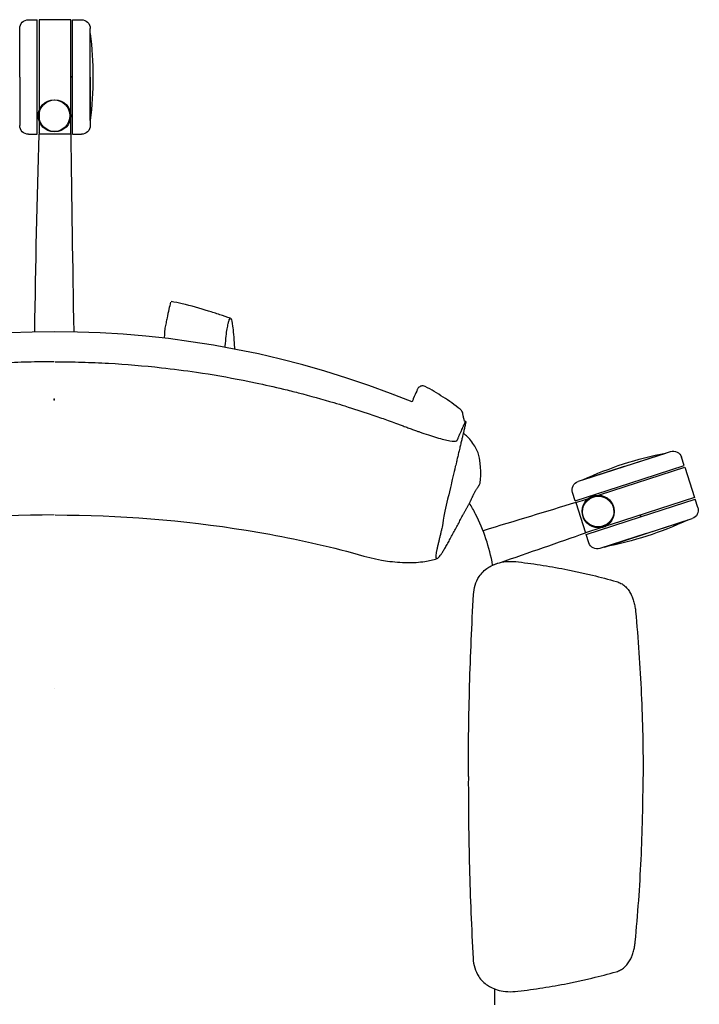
# Model space of a CAD drawing. Header units: metres. Extents: x 1.1 to 14.9, y -7.2 to 0.
# Tile 16 of 22: x 8.293 to 8.679, y -2.544 to -1.985. Entities that reach past the tile are written whole.
import ezdxf

# ---------------------------------------------------------------- set-up
doc = ezdxf.new("R2010")
doc.units = ezdxf.units.M
doc.header["$MEASUREMENT"] = 0
for name, color, linetype in [('2D_Any', 251, 'Continuous'), ('72_AIX_TNKFLEX_D3_FLEX_BASE_FLEX_300', 7, 'Continuous'), ('72_AIX_TNKFLEX_D3_FLEX_RUEDA_ESTANDAR', 7, 'Continuous'), ('72_AIX_TNKFLEX_D3_FLEX_TELAS_FLEX_DELATNE', 7, 'Continuous'), ('72_AIX_TNKFLEX_D3_FLEX_TELAS_FLEX_DETRAS', 7, 'Continuous')]:
    doc.layers.add(name, color=color, linetype=linetype)

# ---------------------------------------------------------------- blocks, each defined once
blk = doc.blocks.new('72AIX_TNKFLEX_D3_CRON_RUEDA_1')
blk.add_circle((0, 0), 0.009000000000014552)
blk.add_point((0.009999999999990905, 0.02200000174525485, -0.06900000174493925))
blk = doc.blocks.new('72AIX_TNKFLEX_D3_FLEX_BASE_FLEX_300')
at = {"extrusion": (8.04963631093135e-12, 1.107937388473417e-11, -1)}
blk.add_line((-4.440892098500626e-15, -1.77635683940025e-15, 0.1294484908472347), (1.122657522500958e-12, 1.548983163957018e-12, -0.01055150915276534), dxfattribs=at)
blk = doc.blocks.new('72AIX_TNKFLEX_D3_FLEX_TELA_BAJA_NUEVO')
blk.add_point((0, 0))
blk = doc.blocks.new('72AIX_TNKFLEX_D3_FLEX_TELA_BASE_NUEVO')
blk.add_point((0, 0))
blk = doc.blocks.new('2D_fLEX')
at = {"layer": '2D_Any'}
for p, q in [((-0.01459790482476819, 0.6937679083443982), (-0.009599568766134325, 0.6937679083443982)), ((-0.009599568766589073, 0.6612679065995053), (-0.009599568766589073, 0.6937679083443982)), ((0.00940043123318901, 0.6937679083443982), (-0.008599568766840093, 0.6937679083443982)), ((-0.008599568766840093, 0.6937679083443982), (-0.008599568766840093, 0.6440987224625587)), ((0.00940043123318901, 0.641905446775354), (0.00940043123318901, 0.6937679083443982)), ((0.01040043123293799, 0.6612679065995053), (0.01040043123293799, 0.6937679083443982)), ((0.01040043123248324, 0.6937679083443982), (0.01539876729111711, 0.6937679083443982)), ((-0.01960123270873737, 0.6612679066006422), (-0.01959790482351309, 0.6887679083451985)), ((0.02040209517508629, 0.6612679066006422), (0.02039876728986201, 0.6887679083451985)), ((0.02040209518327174, 0.6612679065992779), (0.02040209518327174, 0.6860159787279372)), ((-0.01960123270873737, 0.6612679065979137), (-0.01959790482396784, 0.6337679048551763)), ((-0.009599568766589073, 0.6407901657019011), (-0.009599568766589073, 0.6612679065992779)), ((0.01040043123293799, 0.628767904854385), (0.01040043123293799, 0.6612679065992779)), ((0.02040209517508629, 0.6612679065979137), (0.02039876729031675, 0.6337679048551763)), ((0.02040209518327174, 0.636519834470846), (0.02040209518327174, 0.6612679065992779)), ((-0.008599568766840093, 0.6440987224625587), (-0.008599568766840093, 0.6392679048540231)), ((-0.009599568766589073, 0.6394332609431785), (-0.009599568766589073, 0.6407901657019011)), ((-0.009599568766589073, 0.6385118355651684), (-0.009599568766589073, 0.6394321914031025)), ((-0.009599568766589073, 0.628767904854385), (-0.009599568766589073, 0.6385118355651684)), ((-0.008599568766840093, 0.6392679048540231), (-0.008599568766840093, 0.628767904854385)), ((0.00940043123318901, 0.6392679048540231), (0.00940043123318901, 0.6419054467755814)), ((0.00940043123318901, 0.6389125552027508), (0.00940043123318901, 0.6392679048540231)), ((0.00940043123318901, 0.6389125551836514), (0.00940043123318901, 0.6389125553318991)), ((0.00940043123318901, 0.6374027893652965), (0.00940043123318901, 0.6389088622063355)), ((0.00940043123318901, 0.628767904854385), (0.00940043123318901, 0.6374027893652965)), ((-0.01459790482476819, 0.6287679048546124), (-0.009599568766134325, 0.6287679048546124)), ((0.009111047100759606, 0.6287679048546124), (-0.008599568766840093, 0.6287679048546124)), ((0.00940043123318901, 0.6287679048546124), (0.009111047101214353, 0.6287679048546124)), ((0.01040043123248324, 0.6287679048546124), (0.01539876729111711, 0.6287679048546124)), ((0.323404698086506, 0.4404389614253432), (0.3495686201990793, 0.4489065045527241)), ((0.323404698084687, 0.4404389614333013), (0.3469494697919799, 0.448062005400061)), ((0.3574052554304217, 0.4409344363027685), (0.3558656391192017, 0.4456897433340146)), ((0.3234046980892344, 0.4404389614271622), (0.297242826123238, 0.4319650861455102)), ((0.2998599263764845, 0.432815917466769), (0.3234046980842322, 0.4404389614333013)), ((0.3098421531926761, 0.4244839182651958), (0.3577132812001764, 0.4399830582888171)), ((0.3264854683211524, 0.4309235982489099), (0.3574052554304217, 0.4409344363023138)), ((0.3577132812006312, 0.4399830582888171), (0.3632577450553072, 0.4228582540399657)), ((0.2955656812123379, 0.4209127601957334), (0.3264854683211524, 0.4309235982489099)), ((0.2955656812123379, 0.4209127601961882), (0.2940260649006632, 0.4256680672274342)), ((0.3058631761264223, 0.4231956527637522), (0.3098421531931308, 0.4244839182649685)), ((0.295873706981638, 0.4199613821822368), (0.2970474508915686, 0.4203414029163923)), ((0.2958737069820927, 0.4199613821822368), (0.3014181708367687, 0.402836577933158)), ((0.2970474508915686, 0.4203414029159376), (0.2995910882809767, 0.4211649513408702)), ((0.2995910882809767, 0.4211649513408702), (0.3058631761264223, 0.4231956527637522)), ((0.3632577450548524, 0.4228582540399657), (0.3158763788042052, 0.4075176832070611)), ((0.3326459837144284, 0.4118960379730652), (0.3635657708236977, 0.4219068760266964)), ((0.3651053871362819, 0.4171515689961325), (0.3635657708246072, 0.4219068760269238)), ((0.3017261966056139, 0.4018851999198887), (0.3326459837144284, 0.4118960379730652)), ((0.3357267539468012, 0.4023806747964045), (0.3618886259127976, 0.4108545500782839)), ((0.3357267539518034, 0.4023806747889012), (0.3592715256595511, 0.4100037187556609)), ((0.3105756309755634, 0.4058014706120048), (0.3014181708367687, 0.402836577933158)), ((0.3357267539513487, 0.4023806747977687), (0.3095628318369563, 0.3939131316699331)), ((0.3109663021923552, 0.4059279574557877), (0.3105756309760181, 0.4058014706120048)), ((0.3114076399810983, 0.4060708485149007), (0.3109663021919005, 0.4059279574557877)), ((0.3139667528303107, 0.4068994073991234), (0.3114076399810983, 0.4060708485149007)), ((0.3121819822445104, 0.3947576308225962), (0.3357267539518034, 0.4023806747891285)), ((0.3139667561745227, 0.4068994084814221), (0.3139667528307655, 0.4068994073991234)), ((0.3158763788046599, 0.4075176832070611), (0.3139783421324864, 0.4069031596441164)), ((0.3032658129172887, 0.3971298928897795), (0.3017261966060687, 0.4018851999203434))]:
    blk.add_line(p, q, dxfattribs=at)
for centre in [(0.0004004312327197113, 0.6392679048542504, -0.005026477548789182), (0.3086354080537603, 0.4146332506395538, -0.005026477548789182)]:
    blk.add_circle(centre, 0.009000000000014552, dxfattribs=at)
at = {"layer": '2D_Any', "extrusion": (0, 0, -1)}
for centre, radius, start, end in [((0.01459790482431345, 0.6887679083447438), 0.004999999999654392, 359.999999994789, 90), ((-0.01539876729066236, 0.6887679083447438), 0.004999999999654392, 90, 180.000000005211), ((0.1832311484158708, 0.6612679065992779), 0.2051315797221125, 173.0706788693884, 186.9293211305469), ((0.01459790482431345, 0.6337679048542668), 0.004999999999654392, 270, 5.211020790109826e-09), ((-0.01539876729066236, 0.6337679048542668), 0.004999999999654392, 179.999999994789, 270), ((-0.3861289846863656, 0.2467067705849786), 0.2051315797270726, 65.13038445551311, 78.98902671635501), ((-0.3511087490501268, 0.4441496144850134), 0.00499999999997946, 72.05970558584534, 162.0597055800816), ((-0.2987829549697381, 0.4272081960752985), 0.005000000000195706, 342.0597055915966, 72.05970558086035), ((-0.3603484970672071, 0.4156114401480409), 0.005000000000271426, 162.0597055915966, 252.0597055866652), ((-0.2730024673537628, 0.5961128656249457), 0.2051315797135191, 245.130384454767, 258.989026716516), ((-0.3080227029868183, 0.3986700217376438), 0.004999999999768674, 252.0597055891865, 342.0597055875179)]:
    blk.add_arc(centre, radius, start, end, dxfattribs=at)
at = {"layer": '2D_Any'}
for centre, radius, start, end in [((0.0004004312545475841, 0.639267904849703), 0.00899999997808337, 341.4426062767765, 353.0124337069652), ((0.0004004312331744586, 0.6392679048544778), 0.009000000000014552, 359.9999999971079, 10.53137027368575), ((0.0004004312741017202, 0.6392679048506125), 0.008999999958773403, 353.1051572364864, 356.755282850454), ((0.0004004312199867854, 0.6392679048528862), 0.009000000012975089, 356.8247911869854, 8.142219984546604e-09), ((2.800171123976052e-05, -0.02102745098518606), 0.5378386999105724, 67.8315600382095, 112.1087343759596), ((0.3086354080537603, 0.4146332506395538), 0.009000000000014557, 286.317451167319, 107.9402944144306), ((0.3086354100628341, 0.4146332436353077), 0.008999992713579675, 285.6239884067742, 286.3174514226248)]:
    blk.add_arc(centre, radius, start, end, dxfattribs=at)
for centre, major_axis, ratio, start_param, end_param in [((0.0004323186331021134, 0.6392738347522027), (0.008816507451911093, 0.001639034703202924), 4.30872396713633e-05, -1.075549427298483e-07, 0.0001722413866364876), ((0.0004002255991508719, 0.6392679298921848), (0.008933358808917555, -0.001094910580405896), 0.0004045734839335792, 7.747548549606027e-09, 0.001618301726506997), ((0.0004005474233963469, 0.63926789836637), (0.008985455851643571, -0.0005094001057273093), 0.0003032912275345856, -2.550637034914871e-08, 0.001213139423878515), ((0.000400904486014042, 0.6392677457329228), (0.008528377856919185, -0.002873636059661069), 0.0002785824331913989, 6.118766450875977e-08, 0.001114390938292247), ((0.2057898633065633, 0.4760125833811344), (-0.002789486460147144, 0.001117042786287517), 0.9957149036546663, -0.01381025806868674, 0.0272822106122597)]:
    blk.add_ellipse(centre, major_axis=major_axis, ratio=ratio, start_param=start_param, end_param=end_param, dxfattribs=at)
at = {"layer": '2D_Any', "extrusion": (0, 0, -1)}
for centre, major_axis, ratio, start_param, end_param in [((0.1919965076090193, 0.4787662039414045), (0.0008568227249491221, 0.002874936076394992), 9.462662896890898e-05, 2.608948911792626e-06, 0.004773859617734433), ((0.2083539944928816, 0.4818510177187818), (-0.003001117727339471, 0.0003385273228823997), 0.9963552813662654, 0.2356565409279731, 0.3256783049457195), ((0.1747711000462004, 0.463138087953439), (0.003539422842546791, 0.007174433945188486), 0.1061957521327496, -0.03428790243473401, -1.96410534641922e-08), ((0.2166364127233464, 0.45593957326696), (-0.002147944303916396, 0.001940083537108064), 0.0001098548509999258, -4.747172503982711e-07, 0.0004683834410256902)]:
    blk.add_ellipse(centre, major_axis=major_axis, ratio=ratio, start_param=start_param, end_param=end_param, dxfattribs=at)
at = {"layer": '2D_Any'}
for points in [[(-0.01106765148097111, 0.5168092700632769), (-0.01041001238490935, 0.5544607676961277), (-0.00975247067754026, 0.5921118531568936), (-0.008599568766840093, 0.6287679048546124)], [(-0.009095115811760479, 0.6297621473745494), (-0.009095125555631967, 0.6297615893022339), (-0.009095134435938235, 0.6297610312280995), (-0.00909514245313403, 0.6297604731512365)], [(0.009093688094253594, 0.6297621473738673), (0.009093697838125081, 0.6297615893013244), (0.00909370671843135, 0.6297610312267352), (0.009093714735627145, 0.629760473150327)], [(0.00940043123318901, 0.6287679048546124), (0.009751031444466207, 0.5921125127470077), (0.01040856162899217, 0.5544620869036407), (0.01106618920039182, 0.5168112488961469)], [(0.06281315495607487, 0.5188123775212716), (0.06277940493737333, 0.5186481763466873), (0.06275079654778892, 0.5184378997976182), (0.06272650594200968, 0.5181830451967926)], [(0.2206703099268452, 0.4797659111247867), (0.2173050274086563, 0.4819056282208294), (0.2139403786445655, 0.4839830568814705), (0.2103601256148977, 0.4858047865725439)], [(0.192860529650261, 0.4816357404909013), (0.1928581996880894, 0.481636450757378), (0.1928558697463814, 0.4816371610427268), (0.192853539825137, 0.4816378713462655)], [(0.2056192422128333, 0.4831281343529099), (0.2050817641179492, 0.4819871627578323), (0.2044152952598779, 0.4804701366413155), (0.2037023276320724, 0.4787942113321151)], [(0.2037023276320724, 0.4787942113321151), (0.2034774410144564, 0.4782655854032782), (0.2032479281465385, 0.4777211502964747), (0.2030163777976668, 0.4771677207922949)], [(0.2303260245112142, 0.4728489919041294), (0.227189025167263, 0.4752980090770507), (0.2240430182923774, 0.4776214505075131), (0.2206703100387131, 0.4797659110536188)], [(0.2334159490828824, 0.4659634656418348), (0.2329564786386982, 0.4660994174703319), (0.2327263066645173, 0.4661644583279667), (0.2327263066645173, 0.4661644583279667)], [(0.2411930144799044, 0.4452168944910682), (0.2411927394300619, 0.4452188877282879), (0.241192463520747, 0.4452208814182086), (0.2411921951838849, 0.4452228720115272)], [(0.2417083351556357, 0.4316635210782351), (0.2419885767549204, 0.434214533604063), (0.2423070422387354, 0.4367101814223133), (0.2411930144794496, 0.4452168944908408)], [(0.2958737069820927, 0.4199613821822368), (0.2793123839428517, 0.4149395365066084), (0.2613088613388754, 0.4094559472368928), (0.2433051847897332, 0.4039723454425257)], [(0.2973157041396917, 0.4204231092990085), (0.2973151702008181, 0.4204229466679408), (0.2973146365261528, 0.4204227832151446), (0.2973141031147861, 0.4204226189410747)], [(0.2526200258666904, 0.3858578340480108), (0.2693862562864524, 0.3916115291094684), (0.2861523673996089, 0.3973651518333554), (0.3014181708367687, 0.402836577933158)], [(0.3088021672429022, 0.4051876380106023), (0.3088036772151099, 0.405187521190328), (0.3088051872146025, 0.4051874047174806), (0.3088066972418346, 0.4051872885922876)], [(0.2488651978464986, 0.3845692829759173), (0.2501168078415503, 0.3849988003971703), (0.2513684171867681, 0.3854283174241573), (0.2526200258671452, 0.3858578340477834)], [(0.2487242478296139, 0.3845209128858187), (0.248771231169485, 0.384537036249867), (0.2488182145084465, 0.3845531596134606), (0.2488651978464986, 0.3845692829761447)], [(0.2499719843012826, 0.1351954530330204), (0.2499858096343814, 0.1381569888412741), (0.2499982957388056, 0.1411188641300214), (0.2500099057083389, 0.1440809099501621)]]:
    blk.add_open_spline(points, degree=3, dxfattribs=at)
for points, knots in [([(0.06604489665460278, 0.5336801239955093), (0.06565987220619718, 0.5322978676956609), (0.06532074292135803, 0.5308986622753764), (0.06464663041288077, 0.5279092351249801), (0.06432025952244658, 0.5263178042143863), (0.0638075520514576, 0.5237695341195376), (0.06362052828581, 0.5228273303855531), (0.06322829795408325, 0.5208595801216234), (0.06301676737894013, 0.5198029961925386), (0.06281315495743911, 0.5188123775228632)], [0, 0, 0, 0, 0.004304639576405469, 0.004304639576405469, 0.009504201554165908, 0.009504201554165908, 0.01246603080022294, 0.01246603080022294, 0.0155851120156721, 0.0155851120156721, 0.0155851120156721, 0.0155851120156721]), ([(0.09996902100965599, 0.5244773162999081), (0.09797082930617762, 0.5251493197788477), (0.09593879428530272, 0.5258239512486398), (0.09176834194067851, 0.5271857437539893), (0.08961575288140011, 0.5278765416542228), (0.08263784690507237, 0.530064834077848), (0.07778034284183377, 0.53153400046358), (0.07055448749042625, 0.5331786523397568), (0.06842028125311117, 0.5335990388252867), (0.06625722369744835, 0.5339239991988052)], [0, 0, 0, 0, 0.00633566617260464, 0.00633566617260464, 0.01349146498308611, 0.01349146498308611, 0.02978367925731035, 0.02978367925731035, 0.03638421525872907, 0.03638421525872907, 0.03638421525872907, 0.03638421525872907]), ([(0.0969532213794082, 0.5078852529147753), (0.09697568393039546, 0.5081970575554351), (0.09713102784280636, 0.5102921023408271), (0.0974681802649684, 0.514084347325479), (0.09805675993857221, 0.5184922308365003), (0.09861163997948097, 0.5210742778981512), (0.09901843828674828, 0.5225967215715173), (0.09917676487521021, 0.5231892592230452)], [59.45701128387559, 59.45701128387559, 59.45701128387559, 59.45701128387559, 64.2754460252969, 91.31461360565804, 112.7750438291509, 130.8895166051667, 142.4320885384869, 142.4320885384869, 142.4320885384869, 142.4320885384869]), ([(0.09917676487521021, 0.5231892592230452), (0.09921364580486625, 0.5233126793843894), (0.09956727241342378, 0.5244960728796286), (0.1002640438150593, 0.5249496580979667), (0.101269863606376, 0.5206538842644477), (0.1019210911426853, 0.5131670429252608), (0.1022421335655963, 0.5075606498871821), (0.1022795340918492, 0.5068763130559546)], [142.4320885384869, 142.4320885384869, 142.4320885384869, 142.4320885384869, 145.0307449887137, 167.3488695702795, 191.8412937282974, 220.5331145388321, 224.4008056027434, 224.4008056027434, 224.4008056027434, 224.4008056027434]), ([(0.06272650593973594, 0.5181830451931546), (0.06260040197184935, 0.5168599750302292), (0.06253358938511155, 0.5156827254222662), (0.06245441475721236, 0.5141012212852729), (0.06243207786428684, 0.5135978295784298), (0.06241291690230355, 0.5131211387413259)], [0, 0, 0, 0, 0.004827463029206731, 0.004827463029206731, 0.007251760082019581, 0.007251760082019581, 0.007251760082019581, 0.007251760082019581]), ([(3.360993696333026e-05, 0.4998003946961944), (-0.004997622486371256, 0.4998001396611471), (-0.01002748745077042, 0.4997314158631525), (-0.02008675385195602, 0.4994567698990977), (-0.02511289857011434, 0.4992509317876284), (-0.04018178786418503, 0.4984279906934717), (-0.05020443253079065, 0.4976060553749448), (-0.06685508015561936, 0.4957853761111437), (-0.07350399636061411, 0.4949372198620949), (-0.08898082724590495, 0.4926717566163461), (-0.09777346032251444, 0.4911668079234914), (-0.1089089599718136, 0.4889786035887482), (-0.1112434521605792, 0.4885041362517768), (-0.1188877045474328, 0.4868996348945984), (-0.1241853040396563, 0.4857071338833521), (-0.1322575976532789, 0.4837687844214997), (-0.1350734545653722, 0.4830702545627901), (-0.1446722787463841, 0.4806073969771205), (-0.1514122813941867, 0.47874332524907), (-0.1601303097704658, 0.4761666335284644), (-0.1622181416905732, 0.4755368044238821), (-0.16929348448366, 0.4733606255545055), (-0.1740508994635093, 0.4718181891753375), (-0.1799756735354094, 0.4698174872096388), (-0.1814358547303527, 0.4693189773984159), (-0.1858600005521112, 0.4677947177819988), (-0.1879035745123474, 0.4670879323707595), (-0.1924563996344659, 0.4654435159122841), (-0.1934685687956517, 0.4650745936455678), (-0.1965057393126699, 0.4639513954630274), (-0.1972730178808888, 0.4636661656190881), (-0.1992166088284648, 0.4629406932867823), (-0.1997949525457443, 0.4627219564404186), (-0.2010494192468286, 0.4622526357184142), (-0.2015248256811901, 0.462075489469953), (-0.2022311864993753, 0.4618140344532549), (-0.202464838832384, 0.4617278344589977), (-0.2030726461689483, 0.4615044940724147), (-0.2034414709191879, 0.4613698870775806), (-0.2041987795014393, 0.4610952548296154), (-0.2045920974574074, 0.4609536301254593), (-0.2055195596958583, 0.4606219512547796), (-0.2060562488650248, 0.4604318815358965), (-0.2101090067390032, 0.4590113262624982), (-0.2134377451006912, 0.4579291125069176), (-0.2193435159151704, 0.4562046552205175), (-0.2218581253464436, 0.4555831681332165), (-0.2260083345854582, 0.4548848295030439), (-0.2271197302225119, 0.4549528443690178), (-0.2277619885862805, 0.4552161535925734), (-0.2278523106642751, 0.4552710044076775), (-0.2279900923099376, 0.455394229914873), (-0.2280352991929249, 0.4554550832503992), (-0.2281113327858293, 0.4556034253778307), (-0.2281274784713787, 0.4556541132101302), (-0.2282156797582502, 0.4558856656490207), (-0.2282358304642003, 0.4559414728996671), (-0.2283703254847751, 0.4562104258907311), (-0.2284517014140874, 0.4563694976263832), (-0.2285985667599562, 0.4567176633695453), (-0.2286351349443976, 0.4568742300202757), (-0.2288753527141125, 0.4573948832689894), (-0.228961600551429, 0.4575608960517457), (-0.2291828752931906, 0.4580648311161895), (-0.2292554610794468, 0.4582738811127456), (-0.2295506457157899, 0.4589912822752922), (-0.2296681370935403, 0.4592077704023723), (-0.2299228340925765, 0.4597419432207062), (-0.2300031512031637, 0.4599202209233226), (-0.2302008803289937, 0.4603959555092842), (-0.230307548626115, 0.4606647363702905), (-0.2305546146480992, 0.4612456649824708), (-0.230660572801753, 0.4614828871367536), (-0.2311421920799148, 0.4625594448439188), (-0.2311792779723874, 0.462667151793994), (-0.2315292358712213, 0.4634663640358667), (-0.2315844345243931, 0.463591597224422), (-0.231651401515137, 0.4637432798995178), (-0.2316687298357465, 0.4637824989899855), (-0.2317738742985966, 0.4640211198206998), (-0.2318653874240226, 0.4642307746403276), (-0.2319807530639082, 0.4644951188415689), (-0.2320153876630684, 0.4645744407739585), (-0.2320902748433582, 0.4647478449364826), (-0.2321307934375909, 0.4648424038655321), (-0.2322390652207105, 0.4650936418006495), (-0.2323143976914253, 0.4652669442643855), (-0.2324476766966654, 0.4655581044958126), (-0.2325065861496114, 0.465680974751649), (-0.2326057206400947, 0.4658784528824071), (-0.2326472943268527, 0.4659571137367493), (-0.2327021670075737, 0.4660517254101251), (-0.2327191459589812, 0.4660792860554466), (-0.2327881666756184, 0.4661825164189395), (-0.2328268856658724, 0.4662138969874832), (-0.2328523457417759, 0.4662064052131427)], [0, 0, 0, 0, 1.509369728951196, 1.509369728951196, 3.018978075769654, 3.018978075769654, 6.038004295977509, 6.038004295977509, 8.045456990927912, 8.045456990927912, 10.71213706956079, 10.71213706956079, 11.42054897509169, 11.42054897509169, 13.03543194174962, 13.03543194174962, 13.89046568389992, 13.89046568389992, 15.94446210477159, 15.94446210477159, 16.59211480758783, 16.59211480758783, 18.14505736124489, 18.14505736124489, 18.62549573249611, 18.62549573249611, 19.54529406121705, 19.54529406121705, 19.92912656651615, 19.92912656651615, 20.08358744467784, 20.08358744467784, 20.33250472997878, 20.33250472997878, 20.48196052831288, 20.48196052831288, 20.55593665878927, 20.55593665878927, 20.6746245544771, 20.6746245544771, 20.80294451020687, 20.80294451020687, 20.98127392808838, 20.98127392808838, 22.1595255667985, 22.1595255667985, 23.35081861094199, 23.35081861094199, 24.70846548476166, 24.70846548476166, 24.99997342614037, 24.99997342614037, 25.26813701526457, 25.26813701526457, 25.53513170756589, 25.53513170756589, 25.82969512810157, 25.82969512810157, 25.97650837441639, 25.97650837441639, 26.19714619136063, 26.19714619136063, 26.30772301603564, 26.30772301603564, 26.44205415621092, 26.44205415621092, 26.62878234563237, 26.62878234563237, 26.75444602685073, 26.75444602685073, 26.86240943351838, 26.86240943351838, 26.94736695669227, 26.94736695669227, 27.25597132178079, 27.25597132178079, 27.31444368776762, 27.31444368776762, 27.32628530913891, 27.32628530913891, 27.39293858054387, 27.39293858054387, 27.40758656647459, 27.40758656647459, 27.42453626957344, 27.42453626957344, 27.45336382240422, 27.45336382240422, 27.47984152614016, 27.47984152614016, 27.50321932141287, 27.50321932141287, 27.5147776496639, 27.5147776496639, 27.55371148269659, 27.55371148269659, 27.55371148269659, 27.55371148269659]), ([(0.0005651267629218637, 0.4998001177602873), (0.00559635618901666, 0.4997946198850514), (0.01062614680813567, 0.4997206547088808), (0.02068512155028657, 0.4994355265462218), (0.02571104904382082, 0.4992244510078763), (0.04077907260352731, 0.4983858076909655), (0.05080085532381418, 0.4975534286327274), (0.06744959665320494, 0.4957153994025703), (0.07409762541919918, 0.4948603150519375), (0.08957208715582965, 0.4925787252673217), (0.0983631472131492, 0.4910646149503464), (0.1094963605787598, 0.4888648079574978), (0.1118303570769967, 0.4883879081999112), (0.1194729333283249, 0.4867754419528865), (0.1247692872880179, 0.4855774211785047), (0.1328395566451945, 0.4836306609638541), (0.1356546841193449, 0.4829291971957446), (0.1452509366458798, 0.4804563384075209), (0.1519889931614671, 0.4785852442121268), (0.1607043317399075, 0.4759994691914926), (0.1627915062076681, 0.4753674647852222), (0.1698645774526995, 0.4731839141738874), (0.1746203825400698, 0.4716365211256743), (0.1805430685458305, 0.4696296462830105), (0.1820027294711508, 0.4691296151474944), (0.1864252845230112, 0.4676007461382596), (0.1884681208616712, 0.4668918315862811), (0.1930192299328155, 0.4652426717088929), (0.1940310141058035, 0.4648726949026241), (0.1970670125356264, 0.4637463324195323), (0.1978339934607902, 0.4634603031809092), (0.1997768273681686, 0.4627328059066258), (0.2003549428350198, 0.4625134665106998), (0.201608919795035, 0.4620428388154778), (0.2020841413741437, 0.461865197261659), (0.2027902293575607, 0.4616030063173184), (0.2030237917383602, 0.4615165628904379), (0.2036313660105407, 0.4612925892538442), (0.2040000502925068, 0.4611575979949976), (0.2047570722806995, 0.4608821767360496), (0.2051502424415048, 0.460740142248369), (0.2060773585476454, 0.4604074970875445), (0.2066138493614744, 0.4602168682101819), (0.2106651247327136, 0.4587920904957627), (0.2139927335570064, 0.4577064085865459), (0.2198967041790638, 0.4559757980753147), (0.2224106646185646, 0.4553516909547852), (0.2265601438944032, 0.4546490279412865), (0.2276716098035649, 0.4547158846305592), (0.2283141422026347, 0.4549785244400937), (0.2284045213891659, 0.4550332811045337), (0.2285424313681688, 0.4551563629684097), (0.2285877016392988, 0.4552171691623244), (0.2286638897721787, 0.4553654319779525), (0.2286800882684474, 0.4554161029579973), (0.2287685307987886, 0.4556475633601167), (0.2287887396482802, 0.4557033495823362), (0.2289235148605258, 0.455972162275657), (0.2290050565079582, 0.4561311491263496), (0.2291522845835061, 0.4564791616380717), (0.2291890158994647, 0.4566356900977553), (0.2294297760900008, 0.4571560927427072), (0.2295161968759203, 0.4573220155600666), (0.2297379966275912, 0.4578257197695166), (0.2298108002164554, 0.4580346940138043), (0.2301067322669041, 0.4587517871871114), (0.2302244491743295, 0.4589681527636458), (0.2304797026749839, 0.4595020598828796), (0.2305602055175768, 0.4596802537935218), (0.2307584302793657, 0.4601557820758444), (0.230865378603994, 0.4604244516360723), (0.231113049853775, 0.4610051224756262), (0.2312192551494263, 0.4612422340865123), (0.2317019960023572, 0.4623182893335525), (0.2317391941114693, 0.4624259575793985), (0.232089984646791, 0.463224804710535), (0.2321453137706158, 0.4633499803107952), (0.2322124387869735, 0.4635015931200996), (0.2322298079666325, 0.4635407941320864), (0.2323352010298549, 0.4637793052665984), (0.2324269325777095, 0.4639888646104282), (0.232542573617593, 0.4642530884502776), (0.2325772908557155, 0.4643323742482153), (0.2326523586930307, 0.4645057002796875), (0.232692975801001, 0.4646002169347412), (0.2328015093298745, 0.4648513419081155), (0.2328770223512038, 0.46502456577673), (0.2330106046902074, 0.4653155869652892), (0.2330696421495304, 0.4654383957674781), (0.2331689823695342, 0.4656357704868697), (0.2332106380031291, 0.4657143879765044), (0.2332656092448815, 0.4658089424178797), (0.2332826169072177, 0.465836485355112), (0.2333517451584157, 0.4659396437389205), (0.2333904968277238, 0.4659709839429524), (0.2334159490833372, 0.4659634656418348)], [0, 0, 0, 0, 1.509369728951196, 1.509369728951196, 3.018978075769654, 3.018978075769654, 6.038004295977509, 6.038004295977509, 8.045456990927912, 8.045456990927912, 10.71213706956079, 10.71213706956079, 11.42054897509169, 11.42054897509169, 13.03543194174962, 13.03543194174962, 13.89046568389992, 13.89046568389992, 15.94446210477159, 15.94446210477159, 16.59211480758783, 16.59211480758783, 18.14505736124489, 18.14505736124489, 18.62549573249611, 18.62549573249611, 19.54529406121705, 19.54529406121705, 19.92912656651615, 19.92912656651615, 20.08358744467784, 20.08358744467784, 20.33250472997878, 20.33250472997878, 20.48196052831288, 20.48196052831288, 20.55593665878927, 20.55593665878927, 20.6746245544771, 20.6746245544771, 20.80294451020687, 20.80294451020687, 20.98127392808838, 20.98127392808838, 22.1595255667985, 22.1595255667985, 23.35081861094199, 23.35081861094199, 24.70846548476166, 24.70846548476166, 24.99997342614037, 24.99997342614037, 25.26813701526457, 25.26813701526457, 25.53513170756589, 25.53513170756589, 25.82969512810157, 25.82969512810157, 25.97650837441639, 25.97650837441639, 26.19714619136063, 26.19714619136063, 26.30772301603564, 26.30772301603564, 26.44205415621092, 26.44205415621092, 26.62878234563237, 26.62878234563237, 26.75444602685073, 26.75444602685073, 26.86240943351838, 26.86240943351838, 26.94736695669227, 26.94736695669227, 27.25597132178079, 27.25597132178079, 27.31444368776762, 27.31444368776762, 27.32628530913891, 27.32628530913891, 27.39293858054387, 27.39293858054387, 27.40758656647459, 27.40758656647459, 27.42453626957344, 27.42453626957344, 27.45336382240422, 27.45336382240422, 27.47984152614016, 27.47984152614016, 27.50321932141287, 27.50321932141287, 27.5147776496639, 27.5147776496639, 27.55371148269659, 27.55371148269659, 27.55371148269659, 27.55371148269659]), ([(0.2103601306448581, 0.4858047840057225), (0.2100467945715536, 0.4859652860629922), (0.2096992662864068, 0.4860721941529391), (0.2090580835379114, 0.4861591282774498), (0.2087553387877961, 0.4861524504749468), (0.2082457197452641, 0.4860743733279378), (0.2080288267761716, 0.4860099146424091), (0.2076425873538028, 0.4858548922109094), (0.2074742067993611, 0.485762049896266), (0.2071416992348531, 0.4855482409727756), (0.2070004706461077, 0.4854290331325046), (0.2067237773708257, 0.4851704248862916), (0.206620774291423, 0.4850458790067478), (0.2063485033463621, 0.4846955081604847), (0.2062476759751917, 0.4845174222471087), (0.2058876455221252, 0.4838554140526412), (0.2057078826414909, 0.4834062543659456), (0.2055149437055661, 0.4828782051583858)], [0, 0, 0, 0, 0.001094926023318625, 0.001094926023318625, 0.002074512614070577, 0.002074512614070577, 0.002961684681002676, 0.002961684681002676, 0.003924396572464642, 0.003924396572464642, 0.005259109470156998, 0.005259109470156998, 0.007267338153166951, 0.007267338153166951, 0.01168658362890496, 0.01168658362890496, 0.02429162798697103, 0.02429162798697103, 0.02429162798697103, 0.02429162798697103]), ([(0.2103601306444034, 0.4858047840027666), (0.2103601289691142, 0.4858047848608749), (0.2103601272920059, 0.4858047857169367), (0.2103601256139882, 0.4858047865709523), (0.2103601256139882, 0.4858047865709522), (0.2103601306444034, 0.4858047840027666), (0.2103601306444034, 0.4858047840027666)], [31.15404722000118, 31.15404722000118, 31.15404722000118, 31.15404722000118, 31.1553392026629, 31.1553392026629, 31.1553392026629, 31.15533920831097, 31.15533920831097, 31.15533920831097, 31.15533920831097]), ([(0.2303265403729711, 0.4728485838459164), (0.230326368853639, 0.4728487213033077), (0.2303261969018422, 0.4728488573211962), (0.2303260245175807, 0.472848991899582), (0.2303260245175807, 0.472848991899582), (0.2303265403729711, 0.4728485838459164), (0.2303265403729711, 0.4728485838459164)], [37.82206296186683, 37.82206296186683, 37.82206296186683, 37.82206296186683, 37.85586373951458, 37.85586373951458, 37.85586373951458, 37.855864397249, 37.855864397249, 37.855864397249, 37.855864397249]), ([(0.2318050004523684, 0.470439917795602), (0.2317574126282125, 0.4706754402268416), (0.2316767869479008, 0.4709800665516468), (0.2314119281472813, 0.4715838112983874), (0.2312429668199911, 0.4718721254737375), (0.2308396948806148, 0.4723870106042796), (0.2306058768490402, 0.4726247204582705), (0.2303265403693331, 0.4728485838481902)], [0, 0, 0, 0, 0.001376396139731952, 0.001376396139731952, 0.002585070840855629, 0.002585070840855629, 0.003728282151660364, 0.003728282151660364, 0.003728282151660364, 0.003728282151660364]), ([(0.2318051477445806, 0.4704391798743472), (0.2318050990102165, 0.4704394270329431), (0.231805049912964, 0.470439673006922), (0.2318050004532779, 0.470439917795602), (0.2318050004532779, 0.470439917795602), (0.2318051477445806, 0.4704391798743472), (0.2318051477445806, 0.4704391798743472)], [35.55275655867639, 35.55275655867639, 35.55275655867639, 35.55275655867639, 35.58255812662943, 35.58255812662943, 35.58255812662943, 35.582558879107, 35.582558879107, 35.582558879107, 35.582558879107]), ([(0.2327263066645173, 0.4661644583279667), (0.2323424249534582, 0.4674838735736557), (0.2322402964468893, 0.4680551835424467), (0.2320872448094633, 0.4689176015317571), (0.2320340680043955, 0.4692177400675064), (0.231922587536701, 0.4698292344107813), (0.2318634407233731, 0.4701435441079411), (0.2318051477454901, 0.4704391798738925)], [0, 0, 0, 0, 0.001740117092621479, 0.001740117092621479, 0.002650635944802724, 0.002650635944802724, 0.003606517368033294, 0.003606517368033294, 0.003606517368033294, 0.003606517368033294]), ([(0.2334159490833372, 0.4659634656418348), (0.2334186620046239, 0.4659626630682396), (0.2334212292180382, 0.4659614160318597), (0.233462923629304, 0.4659324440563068), (0.2334657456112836, 0.4657889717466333), (0.2333929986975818, 0.4652146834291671), (0.2333032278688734, 0.46473951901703), (0.2331048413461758, 0.4638248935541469), (0.2330310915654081, 0.463497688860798), (0.2327794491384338, 0.4624137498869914), (0.2326128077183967, 0.4617291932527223), (0.2323101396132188, 0.4604579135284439), (0.2322361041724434, 0.4601442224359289), (0.2321249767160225, 0.459672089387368), (0.2320836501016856, 0.4594962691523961), (0.2319626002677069, 0.4589797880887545), (0.2318821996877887, 0.4586350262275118), (0.2315518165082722, 0.4572202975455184), (0.2314652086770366, 0.4568537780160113), (0.2310957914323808, 0.4553059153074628), (0.2309400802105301, 0.4546589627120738), (0.2306400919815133, 0.4534033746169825), (0.2305335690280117, 0.4529556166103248), (0.2303291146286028, 0.4520944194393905), (0.2302434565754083, 0.4517328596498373), (0.2299934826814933, 0.4506749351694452), (0.2297962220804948, 0.4498315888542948), (0.2291891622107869, 0.4472637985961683), (0.228979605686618, 0.4463830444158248), (0.2285743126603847, 0.4446795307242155), (0.2283798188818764, 0.4438614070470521), (0.2277718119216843, 0.4412955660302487), (0.2277713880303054, 0.441290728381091), (0.2267514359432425, 0.4369836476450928), (0.2263227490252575, 0.4351761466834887), (0.2255111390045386, 0.4317502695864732), (0.2252773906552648, 0.4307633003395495), (0.2237588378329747, 0.4243528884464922), (0.2236570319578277, 0.4239237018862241), (0.2226391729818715, 0.4196288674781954), (0.2221322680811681, 0.4174900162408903), (0.2215808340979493, 0.4151628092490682)], [27.55371148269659, 27.55371148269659, 27.55371148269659, 27.55371148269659, 27.5578719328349, 27.5578719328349, 27.62548724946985, 27.62548724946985, 27.70522600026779, 27.70522600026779, 27.74266060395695, 27.74266060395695, 27.81993418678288, 27.81993418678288, 27.84588686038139, 27.84588686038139, 27.85995839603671, 27.85995839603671, 27.88967802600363, 27.88967802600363, 27.98063562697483, 27.98063562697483, 28.06264292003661, 28.06264292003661, 28.1087465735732, 28.1087465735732, 28.14264091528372, 28.14264091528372, 28.20856236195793, 28.20856236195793, 28.24269221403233, 28.24269221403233, 28.27580351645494, 28.27580351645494, 28.34241326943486, 28.34241326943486, 28.3969041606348, 28.3969041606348, 28.43097592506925, 28.43097592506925, 28.49751527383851, 28.49751527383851, 28.57060894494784, 28.57060894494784, 28.57060894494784, 28.57060894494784]), ([(0.2411930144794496, 0.4452168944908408), (0.2409271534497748, 0.4471625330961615), (0.2401748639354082, 0.449195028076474), (0.2378628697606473, 0.4532679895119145), (0.2362510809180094, 0.4553688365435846), (0.2337206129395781, 0.4579162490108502), (0.2331040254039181, 0.4584944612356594), (0.2324575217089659, 0.4590592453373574)], [0, 0, 0, 0, 0.009008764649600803, 0.009008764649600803, 0.01811997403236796, 0.01811997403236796, 0.0208408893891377, 0.0208408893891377, 0.0208408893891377, 0.0208408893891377]), ([(0.2362828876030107, 0.4210586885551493), (0.2364427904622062, 0.4213942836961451), (0.2365994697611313, 0.4217308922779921), (0.2367551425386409, 0.4220680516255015), (0.2368710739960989, 0.422319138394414), (0.2369864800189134, 0.4225705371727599), (0.2371023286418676, 0.4228220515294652), (0.2373082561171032, 0.4232691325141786), (0.2375155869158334, 0.4237165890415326), (0.2377297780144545, 0.424163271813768), (0.2377978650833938, 0.4243052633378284), (0.2378666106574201, 0.4244471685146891), (0.2379362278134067, 0.4245889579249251), (0.2379806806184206, 0.4246794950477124), (0.2380254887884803, 0.424769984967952), (0.2380707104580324, 0.4248604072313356), (0.2381867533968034, 0.4250924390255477), (0.2383055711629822, 0.4253240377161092), (0.2384277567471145, 0.4255547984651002), (0.238549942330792, 0.4257855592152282), (0.2386755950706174, 0.4260155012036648), (0.2388055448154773, 0.4262442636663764), (0.2388238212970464, 0.4262764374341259), (0.2388421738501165, 0.4263085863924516), (0.2388606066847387, 0.4263407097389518), (0.2389732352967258, 0.4265369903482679), (0.2390888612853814, 0.4267323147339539), (0.2392073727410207, 0.4269267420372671), (0.2393452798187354, 0.427152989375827), (0.2394871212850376, 0.427378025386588), (0.2396318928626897, 0.4276018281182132), (0.2397290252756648, 0.4277519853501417), (0.2398272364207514, 0.4279015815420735), (0.2399263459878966, 0.4280506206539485), (0.240122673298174, 0.4283458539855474), (0.2403225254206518, 0.4286389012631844), (0.2405154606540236, 0.4289336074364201), (0.2406606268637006, 0.4291553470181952), (0.240802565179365, 0.4293781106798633), (0.2409355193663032, 0.4296033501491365), (0.2409622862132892, 0.4296486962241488), (0.2409886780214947, 0.4296941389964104), (0.2410146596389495, 0.4297396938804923), (0.2411177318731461, 0.4299204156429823), (0.2412143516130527, 0.4301029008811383), (0.2413011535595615, 0.4302883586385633), (0.2414098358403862, 0.4305205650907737), (0.241503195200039, 0.4307574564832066), (0.2415745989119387, 0.4310012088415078), (0.2416268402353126, 0.4311795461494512), (0.2416674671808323, 0.4313615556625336), (0.2416933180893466, 0.4315478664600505), (0.2416986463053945, 0.4315862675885), (0.2417033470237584, 0.431624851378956), (0.2417074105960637, 0.4316636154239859)], [0, 0, 0, 0, 0.0716480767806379, 0.0716480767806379, 0.0716480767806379, 0.1250052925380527, 0.1250052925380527, 0.1250052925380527, 0.219850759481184, 0.219850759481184, 0.219850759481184, 0.2500002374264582, 0.2500002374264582, 0.2500002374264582, 0.269251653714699, 0.269251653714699, 0.269251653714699, 0.318652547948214, 0.318652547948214, 0.318652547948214, 0.368053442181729, 0.368053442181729, 0.368053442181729, 0.375001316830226, 0.375001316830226, 0.375001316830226, 0.417454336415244, 0.417454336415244, 0.417454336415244, 0.46685523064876, 0.46685523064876, 0.46685523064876, 0.5000000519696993, 0.5000000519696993, 0.5000000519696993, 0.56565701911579, 0.56565701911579, 0.56565701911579, 0.615057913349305, 0.615057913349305, 0.615057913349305, 0.6250034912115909, 0.6250034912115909, 0.6250034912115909, 0.664458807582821, 0.664458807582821, 0.664458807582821, 0.713859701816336, 0.713859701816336, 0.713859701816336, 0.7500030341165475, 0.7500030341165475, 0.7500030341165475, 0.7574526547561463, 0.7574526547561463, 0.7574526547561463, 0.7574526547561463]), ([(0.2215808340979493, 0.4151628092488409), (0.2201804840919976, 0.406617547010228), (0.2197463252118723, 0.4047854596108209), (0.2191558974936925, 0.4022916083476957), (0.2186836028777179, 0.4003027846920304), (0.2182938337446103, 0.3986518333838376), (0.217980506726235, 0.3973268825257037), (0.2177424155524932, 0.3963271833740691), (0.2175029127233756, 0.3953255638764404), (0.2172701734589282, 0.3943389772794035), (0.2170579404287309, 0.3933953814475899), (0.2168178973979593, 0.3922267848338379), (0.2166075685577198, 0.3909557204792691), (0.2164900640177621, 0.3897268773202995), (0.2165154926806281, 0.3888193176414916), (0.2166887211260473, 0.3882569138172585), (0.2170155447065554, 0.3880657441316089), (0.2175045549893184, 0.3882741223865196), (0.2181560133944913, 0.3888894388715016), (0.2189585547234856, 0.389885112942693), (0.2199017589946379, 0.3912335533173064), (0.2209853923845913, 0.3929358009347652), (0.2220051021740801, 0.3946561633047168), (0.2228927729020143, 0.3962162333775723), (0.2238241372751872, 0.3978881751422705), (0.2250462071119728, 0.4001384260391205), (0.2265309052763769, 0.4029068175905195), (0.2277685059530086, 0.4051898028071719), (0.2287422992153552, 0.4070056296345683), (0.2294600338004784, 0.408369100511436), (0.2301686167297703, 0.4097369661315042), (0.2308793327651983, 0.4111072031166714), (0.231603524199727, 0.4124776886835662), (0.2323511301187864, 0.413844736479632), (0.2331236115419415, 0.4152066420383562), (0.2339075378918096, 0.4165655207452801), (0.2346789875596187, 0.417926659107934), (0.2354155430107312, 0.4192956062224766), (0.2359393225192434, 0.4203420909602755), (0.2362222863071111, 0.4209315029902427), (0.2362828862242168, 0.4210586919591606)], [0, 0, 0, 0, 0.0622580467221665, 0.0974619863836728, 0.132665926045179, 0.167869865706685, 0.185471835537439, 0.203073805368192, 0.220675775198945, 0.238277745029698, 0.255879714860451, 0.273481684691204, 0.308685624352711, 0.343889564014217, 0.379093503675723, 0.41429744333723, 0.449501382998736, 0.484705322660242, 0.519909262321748, 0.555113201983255, 0.590317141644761, 0.625521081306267, 0.660725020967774, 0.678326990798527, 0.69592896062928, 0.731132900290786, 0.766336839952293, 0.801540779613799, 0.819142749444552, 0.836744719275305, 0.854346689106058, 0.871948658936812, 0.889550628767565, 0.907152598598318, 0.924754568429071, 0.942356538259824, 0.959958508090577, 0.97756047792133, 0.995162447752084, 1, 1, 1, 1]), ([(0.2487209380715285, 0.3845033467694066), (0.2468871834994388, 0.3945799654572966), (0.2436643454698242, 0.4044627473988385), (0.2379336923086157, 0.4155278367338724), (0.2367785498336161, 0.4175803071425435), (0.2355588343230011, 0.4195903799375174)], [0.01045029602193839, 0.01045029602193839, 0.01045029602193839, 0.01045029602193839, 0.04094457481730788, 0.04094457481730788, 0.0480468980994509, 0.0480468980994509, 0.0480468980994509, 0.0480468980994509]), ([(3.378446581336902e-05, 0.4129164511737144), (-0.03619910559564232, 0.4128931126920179), (-0.07258865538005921, 0.4101040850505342), (-0.1264027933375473, 0.4015512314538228), (-0.1443281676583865, 0.397873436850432), (-0.1708361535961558, 0.3911915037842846), (-0.1795239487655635, 0.3882068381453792), (-0.1922614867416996, 0.3864966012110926), (-0.1960930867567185, 0.3861852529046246), (-0.2032502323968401, 0.386105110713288), (-0.206601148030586, 0.3863117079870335), (-0.2110041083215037, 0.3869889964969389), (-0.2121717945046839, 0.3872092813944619), (-0.2144522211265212, 0.38773168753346), (-0.2155481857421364, 0.3880340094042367), (-0.2167005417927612, 0.3883822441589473)], [0, 0, 0, 0, 0.1086992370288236, 0.1086992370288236, 0.1636896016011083, 0.1636896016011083, 0.1909077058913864, 0.1909077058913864, 0.202352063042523, 0.202352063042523, 0.2124360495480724, 0.2124360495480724, 0.2161427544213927, 0.2161427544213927, 0.2198831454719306, 0.2198831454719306, 0.2198831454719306, 0.2198831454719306]), ([(0.000474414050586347, 0.4129162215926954), (0.03670726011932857, 0.4128551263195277), (0.07309388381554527, 0.4100281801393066), (0.1268990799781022, 0.4014192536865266), (0.1448206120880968, 0.3977227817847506), (0.1713216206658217, 0.391013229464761), (0.1800063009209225, 0.3880195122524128), (0.1927420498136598, 0.3862960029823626), (0.1965733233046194, 0.3859806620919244), (0.2037303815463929, 0.385893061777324), (0.2070815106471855, 0.3860961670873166), (0.2114851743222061, 0.3867688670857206), (0.2126530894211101, 0.3869879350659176), (0.2149340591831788, 0.3875079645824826), (0.216030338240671, 0.3878091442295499), (0.2171830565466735, 0.3881561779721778)], [0, 0, 0, 0, 0.1086992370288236, 0.1086992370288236, 0.1636896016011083, 0.1636896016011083, 0.1909077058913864, 0.1909077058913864, 0.202352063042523, 0.202352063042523, 0.2124360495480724, 0.2124360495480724, 0.2161427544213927, 0.2161427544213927, 0.2198831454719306, 0.2198831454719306, 0.2198831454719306, 0.2198831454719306]), ([(0.2378420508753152, 0.3677560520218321), (0.2379431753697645, 0.3695587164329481), (0.2382429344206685, 0.3713530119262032), (0.2393085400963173, 0.3748143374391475), (0.2400663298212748, 0.3764628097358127), (0.2424028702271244, 0.3800095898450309), (0.2440802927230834, 0.3816828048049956), (0.2474766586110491, 0.3839636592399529), (0.2495835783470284, 0.3851047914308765), (0.2556296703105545, 0.3866043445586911), (0.2592131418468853, 0.3868391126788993), (0.263346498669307, 0.3863126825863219)], [0, 0, 0, 0, 0.5416525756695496, 0.5416525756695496, 1.082176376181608, 1.082176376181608, 1.803839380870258, 1.803839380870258, 2.319924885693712, 2.319924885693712, 2.848568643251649, 2.848568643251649, 2.848568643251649, 2.848568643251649]), ([(0.263346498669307, 0.3863126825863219), (0.2656974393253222, 0.3860132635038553), (0.2680486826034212, 0.3857156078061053), (0.2703962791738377, 0.3853912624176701), (0.2727438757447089, 0.3850669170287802), (0.2750878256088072, 0.3847158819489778), (0.2774281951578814, 0.3843425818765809), (0.2797685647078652, 0.383969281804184), (0.2821053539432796, 0.3835737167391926), (0.2844379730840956, 0.3831548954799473), (0.2867705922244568, 0.382736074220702), (0.2890990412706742, 0.382293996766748), (0.2914229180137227, 0.3818290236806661), (0.2937467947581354, 0.3813640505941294), (0.2960660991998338, 0.3808761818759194), (0.2983803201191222, 0.3803653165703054), (0.300694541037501, 0.3798544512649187), (0.3030036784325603, 0.3793205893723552), (0.3053071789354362, 0.3787634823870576), (0.309914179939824, 0.3776492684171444), (0.3144986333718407, 0.3764420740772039), (0.3190599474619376, 0.3751533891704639)], [-0.5, -0.5, -0.5, -0.5, -0.4375, -0.4375, -0.4375, -0.375, -0.375, -0.375, -0.3125, -0.3125, -0.3125, -0.25, -0.25, -0.25, -0.1875, -0.1875, -0.1875, -0.125, -0.125, -0.125, 0, 0, 0, 0]), ([(0.3190599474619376, 0.3751533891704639), (0.3199164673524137, 0.3749114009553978), (0.3207460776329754, 0.3745729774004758), (0.3215256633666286, 0.3741438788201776), (0.3223052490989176, 0.3737147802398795), (0.3230348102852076, 0.3731950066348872), (0.3237010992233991, 0.3726049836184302), (0.3243673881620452, 0.3720149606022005), (0.3249704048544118, 0.3713546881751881), (0.3255116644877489, 0.3706480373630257), (0.3260529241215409, 0.3699413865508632), (0.3265324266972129, 0.3691883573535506), (0.3269561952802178, 0.3684056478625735), (0.3273799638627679, 0.3676229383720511), (0.3277479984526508, 0.366810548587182), (0.328067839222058, 0.3659799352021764), (0.3283876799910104, 0.3651493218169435), (0.3286593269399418, 0.3643004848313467), (0.3288899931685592, 0.3634408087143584), (0.3291206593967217, 0.3625811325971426), (0.3293103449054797, 0.3617106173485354), (0.3294624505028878, 0.3608336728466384), (0.3296145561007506, 0.3599567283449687), (0.3297290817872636, 0.359073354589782), (0.3298104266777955, 0.3581870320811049)], [-1, -1, -1, -1, -0.875, -0.875, -0.875, -0.75, -0.75, -0.75, -0.625, -0.625, -0.625, -0.5, -0.5, -0.5, -0.375, -0.375, -0.375, -0.25, -0.25, -0.25, -0.125, -0.125, -0.125, 0, 0, 0, 0]), ([(0.2349211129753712, 0.2646255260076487), (0.2349211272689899, 0.2646392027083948), (0.2349233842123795, 0.2668017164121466), (0.2349267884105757, 0.2711130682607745), (0.2349820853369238, 0.2797082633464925), (0.2351453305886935, 0.2947492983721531), (0.2356074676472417, 0.3162332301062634), (0.236516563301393, 0.3420038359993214), (0.2373606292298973, 0.359174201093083), (0.237842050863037, 0.3677560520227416)], [0.4998011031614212, 0.4998011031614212, 0.4998011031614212, 0.4998011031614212, 0.5, 0.53125, 0.5625, 0.625, 0.75, 0.875, 1, 1, 1, 1]), ([(0.3298104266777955, 0.3581870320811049), (0.3305244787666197, 0.3504068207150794), (0.3311592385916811, 0.3426192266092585), (0.3316993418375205, 0.334825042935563), (0.3322394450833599, 0.3270308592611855), (0.3326848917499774, 0.3192300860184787), (0.3330397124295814, 0.311425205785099), (0.3333945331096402, 0.3036203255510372), (0.3336587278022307, 0.2958113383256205), (0.3338276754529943, 0.2880002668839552), (0.3339121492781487, 0.2840947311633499), (0.3339728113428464, 0.2801886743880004), (0.3340110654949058, 0.2762824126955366), (0.3340301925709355, 0.274329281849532), (0.3340437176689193, 0.272376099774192), (0.3340539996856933, 0.270422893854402), (0.3340642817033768, 0.2684696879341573), (0.334071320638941, 0.2665164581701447), (0.3340692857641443, 0.264563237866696)], [-1, -1, -1, -1, -0.875, -0.875, -0.875, -0.75, -0.75, -0.75, -0.625, -0.625, -0.625, -0.5625, -0.5625, -0.5625, -0.53125, -0.53125, -0.53125, -0.5, -0.5, -0.5, -0.5]), ([(0.2349211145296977, 0.2646270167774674), (0.2349211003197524, 0.2646133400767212), (0.2349188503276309, 0.2624508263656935), (0.2349132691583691, 0.2581394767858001), (0.2349506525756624, 0.2495441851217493), (0.2350825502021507, 0.2345028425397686), (0.2354999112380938, 0.2130179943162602), (0.2363552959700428, 0.1872455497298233), (0.2371635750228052, 0.1700734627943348), (0.237627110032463, 0.1614906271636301)], [0.4998011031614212, 0.4998011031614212, 0.4998011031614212, 0.4998011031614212, 0.5, 0.53125, 0.5625, 0.625, 0.75, 0.875, 1, 1, 1, 1]), ([(0.3296152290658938, 0.1708679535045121), (0.3303454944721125, 0.1786466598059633), (0.3309964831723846, 0.1864329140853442), (0.3315528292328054, 0.194225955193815), (0.3321091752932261, 0.2020189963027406), (0.3325708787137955, 0.2098188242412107), (0.3329419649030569, 0.2176229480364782), (0.3333130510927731, 0.2254270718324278), (0.333593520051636, 0.233235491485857), (0.333778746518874, 0.2410461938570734), (0.3338713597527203, 0.2449515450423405), (0.333940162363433, 0.2488574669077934), (0.333986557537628, 0.2527636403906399), (0.334009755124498, 0.2547167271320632), (0.3340273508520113, 0.2566698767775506), (0.3340417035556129, 0.2586230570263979), (0.3340560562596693, 0.2605762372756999), (0.3340671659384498, 0.2625294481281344), (0.3340692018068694, 0.2644826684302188)], [-1, -1, -1, -1, -0.875, -0.875, -0.875, -0.75, -0.75, -0.75, -0.625, -0.625, -0.625, -0.5625, -0.5625, -0.5625, -0.53125, -0.53125, -0.53125, -0.5, -0.5, -0.5, -0.5]), ([(0.3188294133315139, 0.153924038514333), (0.3196864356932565, 0.1541642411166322), (0.3205167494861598, 0.1545009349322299), (0.3212972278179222, 0.1549284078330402), (0.3220777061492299, 0.1553558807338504), (0.3228083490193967, 0.155874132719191), (0.3234758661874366, 0.1564627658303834), (0.3241433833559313, 0.1570513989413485), (0.3247477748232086, 0.1577104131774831), (0.3252905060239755, 0.1584159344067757), (0.3258332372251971, 0.1591214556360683), (0.3263143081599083, 0.1598734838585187), (0.3267397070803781, 0.1606553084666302), (0.3271651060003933, 0.161437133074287), (0.3275348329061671, 0.1622487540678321), (0.3278564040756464, 0.1630786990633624), (0.3281779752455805, 0.16390864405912), (0.3284513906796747, 0.1647569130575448), (0.3286838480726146, 0.1656161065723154), (0.3289163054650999, 0.1664753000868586), (0.3291078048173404, 0.1673454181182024), (0.3292617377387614, 0.1682220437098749), (0.3294156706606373, 0.1690986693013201), (0.3295320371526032, 0.1699818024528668), (0.3296152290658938, 0.1708679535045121)], [-1, -1, -1, -1, -0.875, -0.875, -0.875, -0.75, -0.75, -0.75, -0.625, -0.625, -0.625, -0.5, -0.5, -0.5, -0.375, -0.375, -0.375, -0.25, -0.25, -0.25, -0.125, -0.125, -0.125, 0, 0, 0, 0]), ([(0.2376271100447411, 0.1614906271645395), (0.2377244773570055, 0.1596877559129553), (0.2380204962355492, 0.1578928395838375), (0.2390788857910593, 0.15442930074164), (0.2398332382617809, 0.1527792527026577), (0.2421623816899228, 0.149227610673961), (0.2438363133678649, 0.1475509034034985), (0.2472279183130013, 0.1452629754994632), (0.2493324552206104, 0.1441174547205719), (0.2553754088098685, 0.1426053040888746), (0.2589583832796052, 0.1423630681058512), (0.2630928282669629, 0.1428808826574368)], [0, 0, 0, 0, 0.5416525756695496, 0.5416525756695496, 1.082176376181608, 1.082176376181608, 1.803839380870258, 1.803839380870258, 2.319924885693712, 2.319924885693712, 2.848568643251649, 2.848568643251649, 2.848568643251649, 2.848568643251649]), ([(0.2630928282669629, 0.1428808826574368), (0.2654443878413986, 0.1431754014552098), (0.26779624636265, 0.1434681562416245), (0.2701445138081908, 0.143787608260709), (0.2724927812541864, 0.1441070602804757), (0.2748374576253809, 0.1444532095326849), (0.2771786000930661, 0.1448216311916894), (0.2795197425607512, 0.1451900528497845), (0.2818573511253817, 0.1455807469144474), (0.2841908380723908, 0.1459947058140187), (0.2865243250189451, 0.14640866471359), (0.2888536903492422, 0.1468458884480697), (0.2911785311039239, 0.1473060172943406), (0.2935033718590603, 0.1477661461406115), (0.2958236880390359, 0.148249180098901), (0.2981389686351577, 0.1487552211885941), (0.3004542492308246, 0.1492612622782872), (0.3027644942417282, 0.1497903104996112), (0.3050691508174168, 0.1503426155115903), (0.3096784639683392, 0.1514472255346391), (0.3142654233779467, 0.1526448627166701), (0.3188294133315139, 0.153924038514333)], [-0.5, -0.5, -0.5, -0.5, -0.4375, -0.4375, -0.4375, -0.375, -0.375, -0.375, -0.3125, -0.3125, -0.3125, -0.25, -0.25, -0.25, -0.1875, -0.1875, -0.1875, -0.125, -0.125, -0.125, 0, 0, 0, 0])]:
    blk.add_open_spline(points, degree=3, knots=knots, dxfattribs=at)
blk = doc.blocks.new('0415f3ba-ca6d-427a-ad20-ba739946cca7')
blk.add_blockref('2D_fLEX', (3.345513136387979e-05, -0.3448420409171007, 0.005026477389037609))
at = {"layer": '72_AIX_TNKFLEX_D3_FLEX_BASE_FLEX_300', "color": 0}
for xscale, rotation in [(-0.9999999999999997, 72), (-0.9999999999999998, 216), (-1, 144), (-1, 288)]:
    blk.add_blockref('72AIX_TNKFLEX_D3_FLEX_BASE_FLEX_300', (3.274050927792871e-05, -0.03004489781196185, 0.1014468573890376), dxfattribs=dict(at, xscale=xscale, rotation=rotation))
for rotation in [144, 72, 216, 288]:
    blk.add_blockref('72AIX_TNKFLEX_D3_FLEX_BASE_FLEX_300', (3.274050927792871e-05, -0.03004489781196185, 0.1014468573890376), dxfattribs=dict(at, rotation=rotation))
blk.add_blockref('72AIX_TNKFLEX_D3_FLEX_BASE_FLEX_300', (3.274050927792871e-05, -0.03004489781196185, 0.1014468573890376), dxfattribs=at)
at = {"layer": '72_AIX_TNKFLEX_D3_FLEX_BASE_FLEX_300', "color": 0, "xscale": -1}
blk.add_blockref('72AIX_TNKFLEX_D3_FLEX_BASE_FLEX_300', (3.274050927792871e-05, -0.03004489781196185, 0.1014468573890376), dxfattribs=at)
at = {"layer": '72_AIX_TNKFLEX_D3_FLEX_RUEDA_ESTANDAR', "color": 0}
blk.add_blockref('72AIX_TNKFLEX_D3_CRON_RUEDA_1', (-7.480949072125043e-05, 0.294436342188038, 0.07402647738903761), dxfattribs=at)
at = {"layer": '72_AIX_TNKFLEX_D3_FLEX_RUEDA_ESTANDAR', "color": 0, "rotation": 288}
blk.add_blockref('72AIX_TNKFLEX_D3_CRON_RUEDA_1', (0.3085995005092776, 0.07032760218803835, 0.07402647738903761), dxfattribs=at)
at = {"layer": '72_AIX_TNKFLEX_D3_FLEX_TELAS_FLEX_DELATNE', "color": 0, "xscale": -1}
for name, p in [('72AIX_TNKFLEX_D3_FLEX_TELA_BAJA_NUEVO', (2.957050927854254e-05, 0.133412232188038, 0.4869752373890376)), ('72AIX_TNKFLEX_D3_FLEX_TELA_BASE_NUEVO', (3.139050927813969e-05, 0.1334895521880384, 0.4874602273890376))]:
    blk.add_blockref(name, p, dxfattribs=at)
at = {"layer": '72_AIX_TNKFLEX_D3_FLEX_TELAS_FLEX_DELATNE', "color": 0}
for name, p in [('72AIX_TNKFLEX_D3_FLEX_TELA_BAJA_NUEVO', (2.957050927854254e-05, 0.133412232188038, 0.4869752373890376)), ('72AIX_TNKFLEX_D3_FLEX_TELA_BASE_NUEVO', (3.139050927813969e-05, 0.1334895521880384, 0.4874602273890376))]:
    blk.add_blockref(name, p, dxfattribs=at)
at = {"layer": '72_AIX_TNKFLEX_D3_FLEX_TELAS_FLEX_DETRAS', "color": 0}
for name, p in [('72AIX_TNKFLEX_D3_FLEX_TELA_BAJA_NUEVO', (2.957050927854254e-05, 0.1336395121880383, 0.4869685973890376)), ('72AIX_TNKFLEX_D3_FLEX_TELA_BASE_NUEVO', (3.116050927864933e-05, 0.1337167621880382, 0.4874535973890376))]:
    blk.add_blockref(name, p, dxfattribs=at)
at = {"layer": '72_AIX_TNKFLEX_D3_FLEX_TELAS_FLEX_DETRAS', "color": 0, "xscale": -1}
for name, p in [('72AIX_TNKFLEX_D3_FLEX_TELA_BAJA_NUEVO', (2.957050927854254e-05, 0.1336395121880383, 0.4869685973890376)), ('72AIX_TNKFLEX_D3_FLEX_TELA_BASE_NUEVO', (3.116050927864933e-05, 0.1337167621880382, 0.4874535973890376))]:
    blk.add_blockref(name, p, dxfattribs=at)

msp = doc.modelspace()

# ---------------------------------------------------------------- block references
msp.add_blockref('0415f3ba-ca6d-427a-ad20-ba739946cca7', (8.31285285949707, -2.334153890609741, -0.005026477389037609))

doc.saveas('drawing.dxf')
